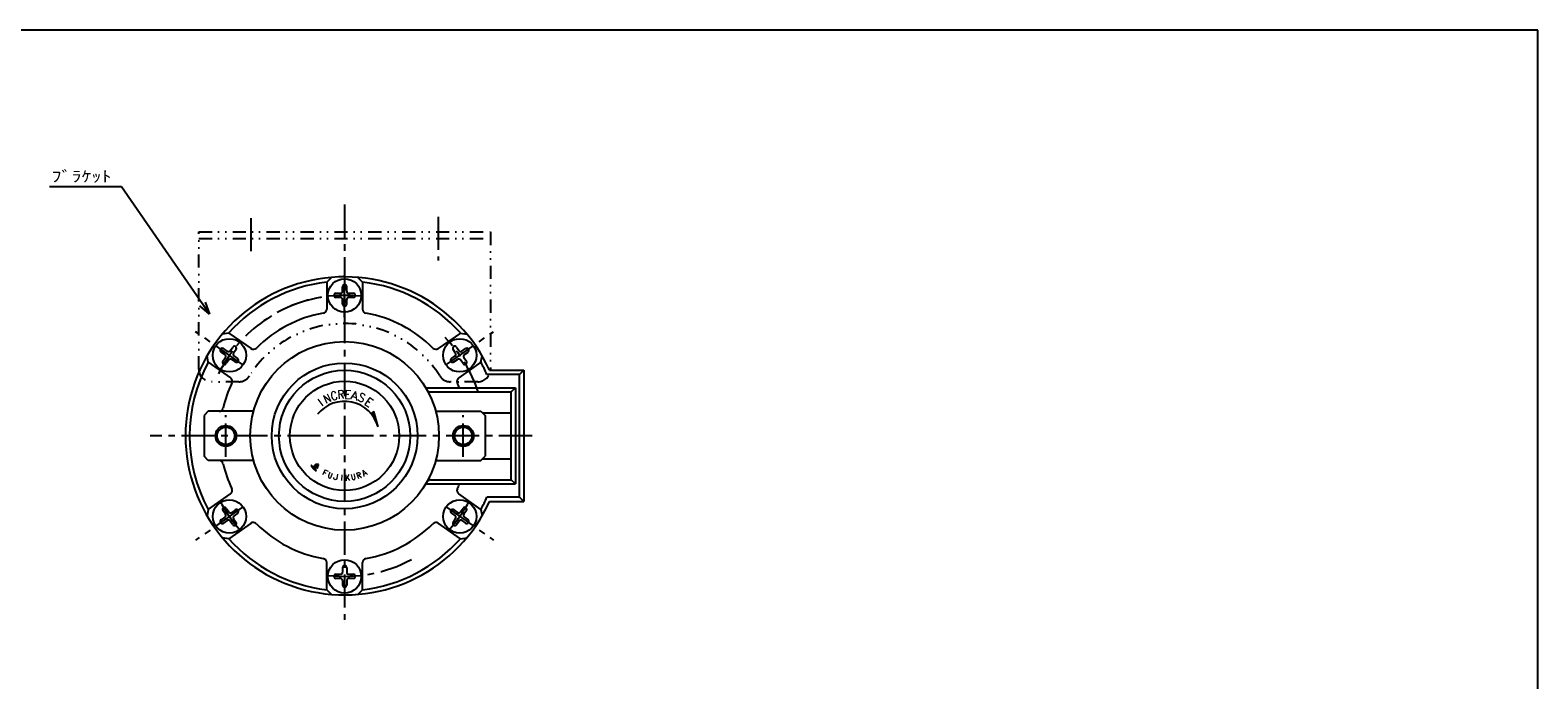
# Model space of a CAD drawing. Header units: millimetres. Extents: x -272 to 287, y -200 to 200.
# Tile 3 of 3: x -81 to 281, y 44 to 200. Entities that reach past the tile are written whole.
import ezdxf
from ezdxf.enums import TextEntityAlignment as Align

# ---------------------------------------------------------------- set-up
doc = ezdxf.new("R2010")
doc.units = ezdxf.units.MM
doc.header["$LTSCALE"] = 0.25
doc.linetypes.add('CENTER', pattern=[50.8, 31.75, -6.35, 6.35, -6.35])
doc.linetypes.add('DIVIDE', pattern=[31.75, 12.7, -6.35, 0, -6.35, 0, -6.35])
doc.layers.add('Layer0014', color=7, linetype='Continuous')
doc.layers.add('ZUWAKU', color=7, linetype='Continuous')
doc.styles.add('FdaStyle0', font='txt.shx', dxfattribs={"width": 0.8, "bigfont": 'bigfont'})

# ---------------------------------------------------------------- blocks, each defined once
blk = doc.blocks.new('_OPEN30')
at = {"color": 0, "linetype": 'ByBlock', "lineweight": -2}
for p, q in [((-1, 0.267949), (0, 0)), ((0, 0), (-1, -0.267949)), ((0, 0), (-1, 0))]:
    blk.add_line(p, q, dxfattribs=at)
blk = doc.blocks.new('DC_GROUP_RV-1-2_2')
at = {"color": 4, "linetype": 'Continuous', "lineweight": 25}
blk.add_line((-11.99, 95.66), (-12.03, 95.66), dxfattribs=at)
for centre, radius, start, end in [((-11.73, 94.84), 1.13, 163.1596, 165.5211), ((-10.57, 94.44), 2.35, 160.9983, 162.0993), ((-11.34, 94.74), 1.53, 160.7036, 162.3939), ((-12.15, 95.01), 0.677, 155.3137, 159.2603), ((-10.74, 94.4), 2.21, 154.7977, 156.2876), ((-12.55, 95.25), 0.214, 146.9478, 154.4483), ((-10.26, 93.91), 2.87, 148.6104, 149.4429), ((-12.34, 95.18), 0.432, 142.8815, 148.3431), ((-12.45, 95.26), 0.289, 135.6419, 142.6018), ((-16.51, 99.34), 5.46, 314.802, 315.198), ((-12.23, 95.12), 0.545, 132.5906, 137.4094), ((-12.36, 95.24), 0.373, 122.6113, 130.5603), ((-12.2, 95.01), 0.647, 118.8131, 123.4884), ((-12.21, 95.03), 0.631, 114.6944, 118.3068), ((-12.37, 95.38), 0.243, 110.7235, 115.5255), ((-12.17, 94.89), 0.768, 108.1241, 111.6775), ((-12.21, 94.97), 0.681, 102.8559, 107.561), ((-12.21, 94.98), 0.673, 99.2765, 103.1452), ((-12.18, 94.78), 0.876, 96.3084, 98.7512), ((-11.7, 90.87), 4.82, 96.3301, 96.8618), ((-12.17, 95.08), 0.578, 93.1175, 96.6106), ((-12.1, 93.34), 2.32, 91.4113, 92.3245), ((-12.04, 92.54), 3.13, 91.4618, 92.2741), ((-12.1, 94.93), 0.729, 87.7109, 91.0424), ((-12.2, 92.7), 2.97, 86.6612, 87.5158), ((-12.09, 93.58), 2.08, 85.5305, 87.1041), ((-12.23, 91.86), 3.8, 84.3044, 85.4448), ((-12.11, 93.13), 2.53, 83.0939, 84.2655)]:
    blk.add_arc(centre, radius, start, end, dxfattribs=at)
blk = doc.blocks.new('DC_GROUP_RV-1-2_3')
at = {"color": 4, "linetype": 'Continuous', "lineweight": 25}
blk.add_line((-12.84, 95.05), (-12.87, 94.95), dxfattribs=at)
for centre, radius, start, end in [((-9.97, 94.06), 3.04, 164.7385, 166.3306), ((-8.91, 93.73), 4.14, 162.8872, 164.2023), ((-1.66, 91.65), 11.69, 162.7299, 163.0739)]:
    blk.add_arc(centre, radius, start, end, dxfattribs=at)
blk = doc.blocks.new('DC_GROUP_RV-1-2_4')
at = {"color": 4, "linetype": 'Continuous', "lineweight": 25}
for centre, radius, start, end in [((-9.19, 93.51), 3.86, 159.2166, 160.9818), ((-11.55, 94.43), 1.33, 152.5786, 159.7996), ((-11.79, 94.52), 1.08, 143.1532, 151.386), ((-12.46, 95.04), 0.225, 124.6669, 145.3331), ((-12.22, 94.74), 0.613, 115.453, 127.6432), ((-12.3, 94.86), 0.467, 96.9667, 112.3335), ((-12.22, 94.48), 0.857, 91.9246, 99.3904), ((-12.19, 92.91), 2.43, 87.9614, 91.3102), ((-12.15, 93.59), 1.74, 85.1085, 88.5651), ((-12.4, 91.09), 4.26, 83.2397, 84.6821)]:
    blk.add_arc(centre, radius, start, end, dxfattribs=at)
blk = doc.blocks.new('DC_GROUP_RV-1-2_5')
at = {"color": 4, "linetype": 'Continuous', "lineweight": 25}
for centre, radius, start, end in [((-11.89, 95.35), 0.0265, 261.8981, 304.1278), ((-12.05, 95.51), 0.257, 312.2931, 317.7069), ((-11.87, 95.35), 0.0138, 294.4206, 10.2643), ((-28.06, 99.69), 16.78, 345.0229, 345.3317), ((0.72, 92.04), 13.01, 164.4396, 164.8221), ((-7.65, 94.43), 4.3, 164.419, 165.1641), ((-11.82, 95.57), 0.0717, 61.5201, 75.2857), ((-11.79, 95.62), 0.0129, 341.3209, 58.311), ((-12.13, 95.69), 0.356, 341.7063, 348.2217)]:
    blk.add_arc(centre, radius, start, end, dxfattribs=at)
blk = doc.blocks.new('DC_GROUP_RV-1-2_6')
at = {"color": 4, "linetype": 'Continuous', "lineweight": 25}
for centre, radius, start, end in [((-12.31, 94.64), 0.529, 110.4115, 120.7469), ((-12.32, 94.53), 0.632, 97.7756, 106.5488), ((-12.25, 94.4), 0.774, 93.5826, 101.4321), ((-12.28, 94.06), 1.11, 84.5586, 90.7984), ((-13.01, 83.14), 12.05, 85.5307, 86.0586), ((-12.82, 86.4), 8.79, 84.2581, 85.0873)]:
    blk.add_arc(centre, radius, start, end, dxfattribs=at)
blk = doc.blocks.new('DC_GROUP_RV-1-2_7')
at = {"color": 4, "linetype": 'Continuous', "lineweight": 25}
for centre, radius, start, end in [((-10.2, 93.62), 2.87, 155.4952, 157.654), ((-12.02, 94.45), 0.865, 149.1478, 155.2166), ((-12.05, 94.47), 0.832, 142.9103, 149.1366), ((-12.27, 94.64), 0.554, 133.9045, 143.3384), ((-12.13, 94.47), 0.774, 125.7491, 132.3108)]:
    blk.add_arc(centre, radius, start, end, dxfattribs=at)
blk = doc.blocks.new('DC_GROUP_RV-1-2_8')
at = {"color": 4, "linetype": 'Continuous', "lineweight": 25}
for centre, radius, start, end in [((-12.42, 94.49), 0.441, 134.0997, 144.311), ((-12.52, 94.58), 0.305, 115.7194, 132.1077), ((-12.46, 94.45), 0.444, 104.0209, 115.77), ((-12.47, 94.5), 0.396, 92.4318, 103.9938), ((-12.45, 94.09), 0.808, 86.2777, 92.6899), ((-12.57, 92.49), 2.41, 83.4539, 85.9118), ((-12.7, 90.84), 4.07, 82.7332, 84.3101), ((-16.12, 68.17), 26.99, 81.4107, 81.6038), ((-11.93, 96.1), 1.25, 262.7235, 266.0779)]:
    blk.add_arc(centre, radius, start, end, dxfattribs=at)
blk = doc.blocks.new('DC_GROUP_RV-1-2_9')
at = {"color": 4, "linetype": 'Continuous', "lineweight": 25}
for centre, radius, start, end in [((-12.03, 94.89), 0.0365, 281.1073, 306.0668), ((-12.04, 94.9), 0.0546, 314.6302, 333.6945)]:
    blk.add_arc(centre, radius, start, end, dxfattribs=at)
blk = doc.blocks.new('DC_GROUP_RV-1-2_10')
at = {"color": 4, "linetype": 'Continuous', "lineweight": 25}
for centre, radius, start, end in [((-11.94, 95.13), 0.019, 47.3896, 83.0601), ((-11.95, 95.13), 0.024, 359.6874, 30.1754)]:
    blk.add_arc(centre, radius, start, end, dxfattribs=at)
blk = doc.blocks.new('DC_GROUP_RV-1-2_11')
at = {"color": 4, "linetype": 'Continuous', "lineweight": 25}
for centre, radius, start, end in [((-21.93, 85.87), 12.81, 42.693, 43.9555), ((-19.56, 88.16), 9.51, 40.6958, 42.2354)]:
    blk.add_arc(centre, radius, start, end, dxfattribs=at)
blk = doc.blocks.new('DC_GROUP_RV-1-2_12')
at = {"color": 4, "linetype": 'Continuous', "lineweight": 25}
for centre, radius, start, end in [((-20.11, 87.39), 10.41, 43.3135, 44.9326), ((-17.64, 89.82), 6.94, 40.5928, 42.7135)]:
    blk.add_arc(centre, radius, start, end, dxfattribs=at)
blk = doc.blocks.new('DC_GROUP_RV-1-2_13')
at = {"color": 4, "linetype": 'Continuous', "lineweight": 25}
for centre, radius, start, end in [((-12.38, 94.37), 0.0372, 300.388, 329.612), ((-12.38, 94.36), 0.028, 345.9074, 21.2453)]:
    blk.add_arc(centre, radius, start, end, dxfattribs=at)
blk = doc.blocks.new('DC_GROUP_RV-1-2_14')
at = {"color": 4, "linetype": 'Continuous', "lineweight": 25}
for centre, radius, start, end in [((-12.96, 95.27), 0.335, 201.2371, 209.6896), ((-12.6, 95.49), 0.759, 210.5019, 217.2552), ((-10.71, 96.92), 3.13, 217.0826, 219.419), ((-11.31, 96.4), 2.33, 219.0026, 222.4797), ((-5.64, 101.56), 10.01, 222.3592, 223.7519), ((-9.44, 97.91), 4.73, 223.6023, 225.9552), ((-7.71, 99.77), 7.28, 226.3477, 227.6891), ((-8.18, 99.14), 6.49, 227.0128, 228.9295), ((-11.77, 95.03), 1.04, 229.2779, 236.3133)]:
    blk.add_arc(centre, radius, start, end, dxfattribs=at)
blk = doc.blocks.new('DC_GROUP_RV-1-2_15')
at = {"color": 4, "linetype": 'Continuous', "lineweight": 25}
for centre, radius, start, end in [((-13.71, 94.28), 0.996, 55.4098, 62.1264), ((-14.03, 93.88), 1.5, 48.4447, 54.1725), ((-15.89, 91.77), 4.32, 46.5621, 48.5655)]:
    blk.add_arc(centre, radius, start, end, dxfattribs=at)
blk = doc.blocks.new('DC_GROUP_RV-1-2_16')
at = {"color": 4, "linetype": 'Continuous', "lineweight": 25}
for centre, radius, start, end in [((-13.25, 95.16), 0.0242, 146.1831, 199.911), ((-13.27, 95.13), 0.0436, 57.1818, 93.101)]:
    blk.add_arc(centre, radius, start, end, dxfattribs=at)
blk = doc.blocks.new('DC_GROUP_RV-1-2_17')
at = {"color": 4, "linetype": 'Continuous', "lineweight": 25}
for centre, radius, start, end in [((-12.93, 94.93), 0.0221, 292.2865, 331.9887), ((-13.02, 94.96), 0.118, 337.3091, 350.1705)]:
    blk.add_arc(centre, radius, start, end, dxfattribs=at)
blk = doc.blocks.new('DC_GROUP_RV-1-2_18')
at = {"color": 4, "linetype": 'Continuous', "lineweight": 25}
for centre, radius, start, end in [((-13.92, 94.69), 0.86, 56.4334, 63.4999), ((-14.75, 93.48), 2.32, 51.8097, 55.8039), ((-15.66, 92.33), 3.79, 49.4704, 51.783), ((-16.95, 90.71), 5.86, 48.1649, 50.0993), ((-16.7, 91.08), 5.42, 45.4519, 47.5629)]:
    blk.add_arc(centre, radius, start, end, dxfattribs=at)
blk = doc.blocks.new('DC_GROUP_RV-1-2_19')
at = {"color": 4, "linetype": 'Continuous', "lineweight": 25}
for centre, radius, start, end in [((-13.5, 95.41), 0.0637, 147.8509, 175.2792), ((-13.53, 95.41), 0.0418, 95.8462, 132.2548)]:
    blk.add_arc(centre, radius, start, end, dxfattribs=at)
blk = doc.blocks.new('DC_GROUP_RV-1-2_20')
at = {"color": 4, "linetype": 'Continuous', "lineweight": 25}
for centre, radius, start, end in [((-12.96, 95.67), 0.659, 202.3258, 210.5156), ((-12.53, 95.95), 1.17, 211.9342, 219.0439), ((-9.34, 98.49), 5.25, 218.6145, 220.8441), ((-7.58, 99.97), 7.55, 220.6163, 222.1514), ((0.42, 107.27), 18.38, 222.2841, 222.9605)]:
    blk.add_arc(centre, radius, start, end, dxfattribs=at)
blk = doc.blocks.new('DC_GROUP_RV-1-2_21')
at = {"color": 4, "linetype": 'Continuous', "lineweight": 25}
for centre, radius, start, end in [((4, 111.88), 24.16, 225.1662, 225.4812), ((-2.97, 104.8), 14.23, 225.5121, 226.1406), ((16.13, 124.77), 41.86, 226.2285, 226.4483), ((-9.73, 97.52), 4.29, 226.0043, 227.598), ((-9.93, 97.35), 4.03, 228.1584, 229.9647), ((-10.03, 97.2), 3.85, 229.5305, 231.5038), ((-11.43, 95.45), 1.61, 232.039, 235.3838)]:
    blk.add_arc(centre, radius, start, end, dxfattribs=at)
blk = doc.blocks.new('DC_GROUP_RV-1-2_1')
at = {"color": 4, "linetype": 'Continuous', "lineweight": 25}
for p, q in [((-13.56, 95.45), (-13.51, 95.45)), ((-13.56, 95.45), (-13.51, 95.45)), ((-13.56, 95.43), (-13.48, 95.43)), ((-13.56, 95.43), (-13.48, 95.43)), ((-13.56, 95.41), (-13.45, 95.41)), ((-13.56, 95.41), (-13.45, 95.41)), ((-13.56, 95.4), (-13.42, 95.4)), ((-13.56, 95.4), (-13.42, 95.4)), ((-13.55, 95.38), (-13.4, 95.38)), ((-13.55, 95.38), (-13.4, 95.38)), ((-13.54, 95.36), (-13.37, 95.36)), ((-13.54, 95.36), (-13.37, 95.36)), ((-13.53, 95.34), (-13.35, 95.34)), ((-13.53, 95.34), (-13.35, 95.34)), ((-13.52, 95.33), (-13.33, 95.33)), ((-13.52, 95.33), (-13.33, 95.33)), ((-13.51, 95.31), (-13.31, 95.31)), ((-13.51, 95.31), (-13.31, 95.31)), ((-13.49, 95.29), (-13.28, 95.29)), ((-13.49, 95.29), (-13.28, 95.29)), ((-13.48, 95.27), (-13.26, 95.27)), ((-13.48, 95.27), (-13.26, 95.27)), ((-13.47, 95.26), (-13.24, 95.26)), ((-13.47, 95.26), (-13.24, 95.26)), ((-13.46, 95.24), (-13.22, 95.24)), ((-13.46, 95.24), (-13.22, 95.24)), ((-13.44, 95.22), (-13.2, 95.22)), ((-13.44, 95.22), (-13.2, 95.22)), ((-13.43, 95.2), (-13.18, 95.2)), ((-13.43, 95.2), (-13.18, 95.2)), ((-13.41, 95.19), (-13.16, 95.19)), ((-13.41, 95.19), (-13.16, 95.19)), ((-13.4, 95.17), (-13.27, 95.17)), ((-13.4, 95.17), (-13.27, 95.17)), ((-13.38, 95.15), (-13.27, 95.15)), ((-13.38, 95.15), (-13.27, 95.15)), ((-13.37, 95.13), (-13.26, 95.13)), ((-13.37, 95.13), (-13.26, 95.13)), ((-13.36, 95.12), (-13.26, 95.12)), ((-13.36, 95.12), (-13.26, 95.12)), ((-13.34, 95.1), (-13.25, 95.1)), ((-13.34, 95.1), (-13.25, 95.1)), ((-13.33, 95.08), (-13.23, 95.08)), ((-13.33, 95.08), (-13.23, 95.08)), ((-13.31, 95.06), (-13.22, 95.06)), ((-13.31, 95.06), (-13.22, 95.06)), ((-13.3, 95.05), (-13.21, 95.05)), ((-13.3, 95.05), (-13.21, 95.05)), ((-13.28, 95.03), (-13.2, 95.03)), ((-13.28, 95.03), (-13.2, 95.03)), ((-13.27, 95.01), (-13.18, 95.01)), ((-13.27, 95.01), (-13.18, 95.01)), ((-13.25, 94.99), (-13.17, 94.99)), ((-13.25, 94.99), (-13.17, 94.99)), ((-13.24, 95.17), (-13.14, 95.17)), ((-13.24, 95.17), (-13.14, 95.17)), ((-13.23, 94.98), (-13.16, 94.98)), ((-13.23, 94.98), (-13.16, 94.98)), ((-13.22, 94.96), (-13.14, 94.96)), ((-13.22, 94.96), (-13.14, 94.96)), ((-13.21, 95.15), (-13.12, 95.15)), ((-13.21, 95.15), (-13.12, 95.15)), ((-13.2, 94.94), (-13.13, 94.94)), ((-13.2, 94.94), (-13.13, 94.94)), ((-13.19, 94.92), (-13.11, 94.92)), ((-13.19, 94.92), (-13.11, 94.92)), ((-13.18, 95.13), (-13.1, 95.13)), ((-13.18, 95.13), (-13.1, 95.13)), ((-13.17, 94.91), (-13.1, 94.91)), ((-13.17, 94.91), (-13.1, 94.91)), ((-13.16, 95.12), (-13.08, 95.12)), ((-13.16, 95.12), (-13.08, 95.12)), ((-13.16, 94.89), (-13.08, 94.89)), ((-13.16, 94.89), (-13.08, 94.89)), ((-13.14, 94.87), (-13.07, 94.87)), ((-13.14, 94.87), (-13.07, 94.87)), ((-13.13, 95.1), (-13.06, 95.1)), ((-13.13, 95.1), (-13.06, 95.1)), ((-13.12, 94.85), (-13.05, 94.85)), ((-13.12, 94.85), (-13.05, 94.85)), ((-13.11, 95.08), (-13.04, 95.08)), ((-13.11, 95.08), (-13.04, 95.08)), ((-13.11, 94.84), (-13.04, 94.84)), ((-13.11, 94.84), (-13.04, 94.84)), ((-13.09, 95.06), (-13.02, 95.06)), ((-13.09, 95.06), (-13.02, 95.06)), ((-13.09, 94.82), (-13.02, 94.82)), ((-13.09, 94.82), (-13.02, 94.82)), ((-13.08, 94.8), (-13.01, 94.8)), ((-13.08, 94.8), (-13.01, 94.8)), ((-13.06, 95.05), (-13, 95.05)), ((-13.06, 95.05), (-13, 95.05)), ((-13.06, 94.78), (-12.99, 94.78)), ((-13.06, 94.78), (-12.99, 94.78)), ((-13.04, 95.03), (-12.98, 95.03)), ((-13.04, 95.03), (-12.98, 95.03)), ((-13.04, 94.77), (-12.97, 94.77)), ((-13.04, 94.77), (-12.97, 94.77)), ((-13.03, 94.75), (-12.96, 94.75)), ((-13.03, 94.75), (-12.96, 94.75)), ((-13.02, 95.01), (-12.96, 95.01)), ((-13.02, 95.01), (-12.96, 95.01)), ((-13.01, 94.73), (-12.94, 94.73)), ((-13.01, 94.73), (-12.94, 94.73)), ((-13, 94.99), (-12.94, 94.99)), ((-13, 94.99), (-12.94, 94.99)), ((-12.99, 94.71), (-12.92, 94.71)), ((-12.99, 94.71), (-12.92, 94.71)), ((-12.98, 94.98), (-12.93, 94.98)), ((-12.98, 94.98), (-12.93, 94.98)), ((-12.97, 94.96), (-12.91, 94.96)), ((-12.97, 94.96), (-12.91, 94.96)), ((-12.97, 94.7), (-12.91, 94.7)), ((-12.97, 94.7), (-12.91, 94.7)), ((-12.96, 94.68), (-12.89, 94.68)), ((-12.96, 94.68), (-12.89, 94.68)), ((-12.95, 94.94), (-12.9, 94.94)), ((-12.95, 94.94), (-12.9, 94.94)), ((-12.94, 94.66), (-12.88, 94.66)), ((-12.94, 94.66), (-12.88, 94.66)), ((-12.93, 94.92), (-12.91, 94.92)), ((-12.93, 94.92), (-12.91, 94.92)), ((-12.92, 94.78), (-12.93, 94.76)), ((-12.93, 94.77), (-12.87, 94.71)), ((-12.92, 94.79), (-12.84, 94.79)), ((-12.92, 94.79), (-12.84, 94.79)), ((-12.92, 94.77), (-12.84, 94.77)), ((-12.92, 94.77), (-12.84, 94.77)), ((-12.92, 94.64), (-12.86, 94.64)), ((-12.92, 94.64), (-12.86, 94.64)), ((-12.91, 94.83), (-12.82, 94.83)), ((-12.91, 94.83), (-12.82, 94.83)), ((-12.91, 94.81), (-12.83, 94.81)), ((-12.91, 94.81), (-12.83, 94.81)), ((-12.91, 94.76), (-12.85, 94.76)), ((-12.91, 94.76), (-12.85, 94.76)), ((-12.9, 94.86), (-12.81, 94.86)), ((-12.9, 94.86), (-12.81, 94.86)), ((-12.9, 94.84), (-12.82, 94.84)), ((-12.9, 94.84), (-12.82, 94.84)), ((-12.9, 94.63), (-12.84, 94.63)), ((-12.9, 94.63), (-12.84, 94.63)), ((-12.89, 94.9), (-12.8, 94.9)), ((-12.89, 94.9), (-12.8, 94.9)), ((-12.89, 94.88), (-12.8, 94.88)), ((-12.89, 94.88), (-12.8, 94.88)), ((-12.89, 94.74), (-12.85, 94.74)), ((-12.89, 94.74), (-12.85, 94.74)), ((-12.88, 94.93), (-12.78, 94.93)), ((-12.88, 94.93), (-12.78, 94.93)), ((-12.88, 94.91), (-12.79, 94.91)), ((-12.88, 94.91), (-12.79, 94.91)), ((-12.88, 94.61), (-12.82, 94.61)), ((-12.88, 94.61), (-12.82, 94.61)), ((-12.87, 94.97), (-12.77, 94.97)), ((-12.87, 94.97), (-12.77, 94.97)), ((-12.87, 94.95), (-12.78, 94.95)), ((-12.87, 94.95), (-12.78, 94.95)), ((-12.87, 94.71), (-12.86, 94.73)), ((-12.87, 94.59), (-12.81, 94.59)), ((-12.87, 94.59), (-12.81, 94.59)), ((-12.86, 95), (-12.75, 95)), ((-12.86, 95), (-12.75, 95)), ((-12.86, 94.98), (-12.76, 94.98)), ((-12.86, 94.98), (-12.76, 94.98)), ((-12.84, 94.77), (-12.86, 94.73)), ((-12.85, 94.71), (-12.86, 94.7)), ((-12.86, 94.7), (-12.82, 94.66)), ((-12.85, 95.04), (-12.74, 95.04)), ((-12.85, 95.04), (-12.74, 95.04)), ((-12.85, 95.02), (-12.74, 95.02)), ((-12.85, 95.02), (-12.74, 95.02)), ((-12.85, 94.57), (-12.79, 94.57)), ((-12.85, 94.57), (-12.79, 94.57)), ((-12.84, 95.07), (-12.72, 95.07)), ((-12.84, 95.07), (-12.72, 95.07)), ((-12.84, 95.05), (-12.73, 95.05)), ((-12.84, 95.05), (-12.73, 95.05)), ((-12.83, 95.11), (-12.7, 95.11)), ((-12.83, 95.11), (-12.7, 95.11)), ((-12.83, 95.09), (-12.71, 95.09)), ((-12.83, 95.09), (-12.71, 95.09)), ((-12.83, 94.56), (-12.77, 94.56)), ((-12.83, 94.56), (-12.77, 94.56)), ((-12.82, 95.14), (-12.67, 95.14)), ((-12.82, 95.14), (-12.67, 95.14)), ((-12.82, 95.12), (-12.68, 95.12)), ((-12.82, 95.12), (-12.68, 95.12)), ((-12.82, 94.66), (-12.81, 94.68)), ((-12.81, 95.18), (-12.65, 95.18)), ((-12.81, 95.18), (-12.65, 95.18)), ((-12.81, 95.16), (-12.66, 95.16)), ((-12.81, 95.16), (-12.66, 95.16)), ((-12.77, 94.75), (-12.81, 94.68)), ((-12.81, 94.54), (-12.75, 94.54)), ((-12.81, 94.54), (-12.75, 94.54)), ((-12.8, 95.19), (-12.63, 95.19)), ((-12.8, 95.19), (-12.63, 95.19)), ((-12.79, 95.23), (-12.6, 95.23)), ((-12.79, 95.23), (-12.6, 95.23)), ((-12.79, 95.21), (-12.62, 95.21)), ((-12.79, 95.21), (-12.62, 95.21)), ((-12.79, 94.52), (-12.74, 94.52)), ((-12.79, 94.52), (-12.74, 94.52)), ((-12.78, 95.26), (-12.55, 95.26)), ((-12.78, 95.26), (-12.55, 95.26)), ((-12.78, 95.25), (-12.57, 95.25)), ((-12.78, 95.25), (-12.57, 95.25)), ((-12.78, 94.5), (-12.72, 94.5)), ((-12.78, 94.5), (-12.72, 94.5)), ((-12.77, 95.28), (-12.52, 95.28)), ((-12.77, 95.28), (-12.52, 95.28)), ((-12.76, 95.3), (-12.48, 95.3)), ((-12.76, 95.3), (-12.48, 95.3)), ((-12.76, 94.49), (-12.7, 94.49)), ((-12.76, 94.49), (-12.7, 94.49)), ((-12.75, 95.33), (-12.35, 95.33)), ((-12.75, 95.33), (-12.35, 95.33)), ((-12.75, 95.32), (-12.43, 95.32)), ((-12.75, 95.32), (-12.43, 95.32)), ((-12.74, 95.35), (-11.85, 95.35)), ((-12.74, 95.35), (-11.85, 95.35)), ((-12.71, 94.76), (-12.74, 94.74)), ((-12.74, 94.47), (-12.68, 94.47)), ((-12.74, 94.47), (-12.68, 94.47)), ((-12.73, 95.37), (-11.85, 95.37)), ((-12.73, 95.37), (-11.85, 95.37)), ((-12.73, 94.75), (-12.7, 94.75)), ((-12.73, 94.75), (-12.7, 94.75)), ((-12.73, 94.73), (-12.68, 94.73)), ((-12.73, 94.73), (-12.68, 94.73)), ((-12.72, 95.39), (-11.84, 95.39)), ((-12.72, 95.39), (-11.84, 95.39)), ((-12.72, 94.45), (-12.66, 94.45)), ((-12.72, 94.45), (-12.66, 94.45)), ((-12.71, 95.4), (-11.84, 95.4)), ((-12.71, 95.4), (-11.84, 95.4)), ((-12.71, 94.72), (-12.66, 94.72)), ((-12.71, 94.72), (-12.66, 94.72)), ((-12.7, 95.42), (-11.83, 95.42)), ((-12.7, 95.42), (-11.83, 95.42)), ((-12.7, 94.43), (-12.64, 94.43)), ((-12.7, 94.43), (-12.64, 94.43)), ((-12.69, 94.7), (-12.65, 94.7)), ((-12.69, 94.7), (-12.65, 94.7)), ((-12.68, 95.44), (-11.83, 95.44)), ((-12.68, 95.44), (-11.83, 95.44)), ((-12.68, 94.68), (-12.63, 94.68)), ((-12.68, 94.68), (-12.63, 94.68)), ((-12.68, 94.42), (-12.63, 94.42)), ((-12.68, 94.42), (-12.63, 94.42)), ((-12.67, 95.46), (-11.83, 95.46)), ((-12.67, 95.46), (-11.83, 95.46)), ((-12.67, 94.4), (-12.61, 94.4)), ((-12.67, 94.4), (-12.61, 94.4)), ((-12.66, 94.66), (-12.61, 94.66)), ((-12.66, 94.66), (-12.61, 94.66)), ((-12.65, 95.47), (-11.82, 95.47)), ((-12.65, 95.47), (-11.82, 95.47)), ((-12.65, 94.38), (-12.59, 94.38)), ((-12.65, 94.38), (-12.59, 94.38)), ((-12.64, 94.65), (-12.6, 94.65)), ((-12.64, 94.65), (-12.6, 94.65)), ((-12.63, 95.49), (-11.82, 95.49)), ((-12.63, 95.49), (-11.82, 95.49)), ((-12.63, 94.63), (-12.58, 94.63)), ((-12.63, 94.63), (-12.58, 94.63)), ((-12.63, 94.36), (-12.57, 94.36)), ((-12.63, 94.36), (-12.57, 94.36)), ((-12.62, 95.51), (-11.81, 95.51)), ((-12.62, 95.51), (-11.81, 95.51)), ((-12.61, 94.61), (-12.57, 94.61)), ((-12.61, 94.61), (-12.57, 94.61)), ((-12.61, 94.35), (-12.55, 94.35)), ((-12.61, 94.35), (-12.55, 94.35)), ((-12.6, 95.53), (-11.81, 95.53)), ((-12.6, 95.53), (-11.81, 95.53)), ((-12.59, 94.59), (-12.55, 94.59)), ((-12.59, 94.59), (-12.55, 94.59)), ((-12.59, 94.33), (-12.53, 94.33)), ((-12.59, 94.33), (-12.53, 94.33)), ((-12.58, 95.54), (-11.8, 95.54)), ((-12.58, 95.54), (-11.8, 95.54)), ((-12.58, 94.58), (-12.53, 94.58)), ((-12.58, 94.58), (-12.53, 94.58)), ((-12.57, 94.31), (-12.51, 94.31)), ((-12.57, 94.31), (-12.51, 94.31)), ((-12.56, 94.56), (-12.52, 94.56)), ((-12.56, 94.56), (-12.52, 94.56)), ((-12.55, 95.56), (-11.8, 95.56)), ((-12.55, 95.56), (-11.8, 95.56)), ((-12.55, 94.29), (-12.49, 94.29)), ((-12.55, 94.29), (-12.49, 94.29)), ((-12.54, 94.54), (-12.5, 94.54)), ((-12.54, 94.54), (-12.5, 94.54)), ((-12.53, 94.52), (-12.49, 94.52)), ((-12.53, 94.52), (-12.49, 94.52)), ((-12.53, 94.28), (-12.47, 94.28)), ((-12.53, 94.28), (-12.47, 94.28)), ((-12.52, 95.58), (-11.79, 95.58)), ((-12.52, 95.58), (-11.79, 95.58)), ((-12.51, 94.51), (-12.47, 94.51)), ((-12.51, 94.51), (-12.47, 94.51)), ((-12.51, 94.26), (-12.45, 94.26)), ((-12.51, 94.26), (-12.45, 94.26)), ((-12.49, 95.6), (-11.79, 95.6)), ((-12.49, 95.6), (-11.79, 95.6)), ((-12.49, 94.49), (-12.45, 94.49)), ((-12.49, 94.49), (-12.45, 94.49)), ((-12.49, 94.24), (-12.43, 94.24)), ((-12.49, 94.24), (-12.43, 94.24)), ((-12.48, 94.47), (-12.44, 94.47)), ((-12.48, 94.47), (-12.44, 94.47)), ((-12.46, 94.45), (-12.42, 94.45)), ((-12.46, 94.45), (-12.42, 94.45)), ((-12.46, 94.22), (-12.41, 94.22)), ((-12.46, 94.22), (-12.41, 94.22)), ((-12.45, 95.61), (-11.78, 95.61)), ((-12.45, 95.61), (-11.78, 95.61)), ((-12.45, 94.44), (-12.41, 94.44)), ((-12.45, 94.44), (-12.41, 94.44)), ((-12.44, 94.21), (-12.39, 94.21)), ((-12.44, 94.21), (-12.39, 94.21)), ((-12.43, 94.42), (-12.39, 94.42)), ((-12.43, 94.42), (-12.39, 94.42)), ((-12.42, 94.4), (-12.38, 94.4)), ((-12.42, 94.4), (-12.38, 94.4)), ((-12.42, 94.19), (-12.36, 94.19)), ((-12.42, 94.19), (-12.36, 94.19)), ((-12.4, 95.63), (-11.78, 95.63)), ((-12.4, 95.63), (-11.78, 95.63)), ((-12.4, 94.38), (-12.36, 94.38)), ((-12.4, 94.38), (-12.36, 94.38)), ((-12.4, 94.17), (-12.34, 94.17)), ((-12.4, 94.17), (-12.34, 94.17)), ((-12.38, 94.37), (-12.35, 94.37)), ((-12.38, 94.37), (-12.35, 94.37)), ((-12.37, 94.35), (-12.35, 94.35)), ((-12.37, 94.35), (-12.35, 94.35)), ((-12.37, 94.15), (-12.34, 94.15)), ((-12.37, 94.15), (-12.34, 94.15)), ((-12.35, 94.14), (-12.34, 94.14)), ((-12.35, 94.14), (-12.34, 94.14)), ((-12.33, 95.65), (-11.82, 95.65)), ((-12.33, 95.65), (-11.82, 95.65)), ((-12.16, 95.67), (-12.05, 95.67)), ((-12.16, 95.67), (-12.05, 95.67)), ((-11.99, 94.87), (-11.93, 95.13)), ((-11.98, 95.33), (-11.87, 95.33)), ((-11.98, 95.33), (-11.87, 95.33))]:
    blk.add_line(p, q, dxfattribs=at)
blk.add_arc((-12.49, 94.13), 0.151, 1.0672, 13.6376, dxfattribs=at)
at = {"linetype": 'Continuous'}
for name in ['DC_GROUP_RV-1-2_19', 'DC_GROUP_RV-1-2_20', 'DC_GROUP_RV-1-2_18', 'DC_GROUP_RV-1-2_16', 'DC_GROUP_RV-1-2_14', 'DC_GROUP_RV-1-2_15', 'DC_GROUP_RV-1-2_21', 'DC_GROUP_RV-1-2_3', 'DC_GROUP_RV-1-2_17', 'DC_GROUP_RV-1-2_7', 'DC_GROUP_RV-1-2_4', 'DC_GROUP_RV-1-2_2', 'DC_GROUP_RV-1-2_8', 'DC_GROUP_RV-1-2_12', 'DC_GROUP_RV-1-2_11', 'DC_GROUP_RV-1-2_6', 'DC_GROUP_RV-1-2_13', 'DC_GROUP_RV-1-2_9', 'DC_GROUP_RV-1-2_10', 'DC_GROUP_RV-1-2_5']:
    blk.add_blockref(name, (0, 0), dxfattribs=at)

msp = doc.modelspace()

# ---------------------------------------------------------------- linework, layer by layer
at = {"color": 4, "linetype": 'Continuous', "lineweight": 25}
for p, q in [((-59.07, 162.37), (-76.33, 162.37)), ((-37.91, 131.77), (-59.07, 162.37)), ((-9.8, 139.49), (-8.68, 140.6)), ((-9.8, 139.49), (-9.8, 132.98)), ((-6, 137.29), (-6, 138.36)), ((-5, 137.29), (-5, 138.36)), ((-1.2, 139.49), (-2.32, 140.6)), ((-1.2, 139.49), (-1.2, 132.98)), ((-7.57, 136.79), (-6.5, 136.79)), ((-6.5, 135.79), (-7.57, 135.79)), ((-6, 134.21), (-6, 135.29)), ((-5, 134.21), (-5, 135.29)), ((-4.5, 136.79), (-3.43, 136.79)), ((-3.43, 135.79), (-4.5, 135.79)), ((-33.3, 127.25), (-34.86, 126.98)), ((-33.3, 127.25), (-27.97, 123.52)), ((22.3, 127.25), (16.97, 123.52)), ((22.3, 127.25), (23.86, 126.98)), ((-33.68, 122.88), (-34.56, 123.49)), ((-32.98, 123), (-32.37, 123.88)), ((-31.55, 123.31), (-32.16, 122.43)), ((21.16, 122.43), (20.55, 123.31)), ((21.37, 123.88), (21.98, 123)), ((22.68, 122.88), (23.56, 123.49)), ((-38.23, 120.21), (-38.51, 121.76)), ((-38.23, 120.21), (-32.9, 116.47)), ((-34.25, 122.06), (-35.13, 122.67)), ((-34.75, 120.48), (-34.13, 121.36)), ((-33.31, 120.79), (-33.93, 119.91)), ((-31.73, 120.29), (-32.61, 120.91)), ((-31.16, 121.11), (-32.04, 121.73)), ((20.16, 121.11), (21.04, 121.73)), ((20.73, 120.29), (21.61, 120.91)), ((27.23, 120.21), (21.9, 116.47)), ((22.93, 119.91), (22.31, 120.79)), ((23.13, 121.36), (23.75, 120.48)), ((23.25, 122.06), (24.13, 122.67)), ((27.23, 120.21), (27.51, 121.76)), ((36.5, 117.29), (28.65, 117.29)), ((29.3, 118.29), (37.5, 118.29)), ((37.5, 118.29), (36.5, 117.29)), ((36.5, 87.79), (36.5, 117.29)), ((37.5, 118.29), (37.5, 86.79)), ((13.98, 114.09), (35.5, 114.09)), ((15.14, 113.09), (34.5, 113.09)), ((35.5, 114.09), (34.5, 113.09)), ((34.5, 91.99), (34.5, 113.09)), ((35.5, 114.09), (35.5, 90.99)), ((-38.25, 108.44), (-39.25, 107.44)), ((-39.25, 107.44), (-39.25, 97.64)), ((-27.37, 108.44), (-38.25, 108.44)), ((1.53, 108.43), (0.87, 107.88)), ((1.53, 108.43), (0.92, 107.82)), ((1.58, 108.24), (1.03, 107.68)), ((1.63, 108.04), (1.13, 107.54)), ((1.68, 107.85), (1.24, 107.4)), ((1.74, 107.65), (1.34, 107.26)), ((1.79, 107.46), (1.44, 107.11)), ((2.53, 104.69), (1.53, 108.43)), ((1.84, 107.26), (1.54, 106.96)), ((1.89, 107.07), (1.63, 106.81)), ((1.94, 106.87), (1.72, 106.65)), ((2, 106.67), (1.81, 106.49)), ((2.05, 106.48), (1.9, 106.33)), ((2.1, 106.28), (1.98, 106.16)), ((2.15, 106.09), (2.06, 105.99)), ((2.21, 105.89), (2.13, 105.82)), ((2.26, 105.7), (2.21, 105.65)), ((2.31, 105.5), (2.28, 105.47)), ((2.36, 105.31), (2.34, 105.29)), ((2.42, 105.11), (2.41, 105.1)), ((16.37, 108.44), (27.25, 108.44)), ((27.25, 108.44), (28.25, 107.44)), ((27.6, 108.09), (34.5, 108.09)), ((28.25, 107.44), (28.25, 97.64)), ((2.47, 104.92), (2.45, 104.9)), ((-38.25, 96.64), (-39.25, 97.64)), ((-27.37, 96.64), (-38.25, 96.64)), ((16.37, 96.64), (27.25, 96.64)), ((27.25, 96.64), (28.25, 97.64)), ((27.6, 96.99), (34.5, 96.99)), ((13.98, 90.99), (35.5, 90.99)), ((15.14, 91.99), (34.5, 91.99)), ((35.5, 90.99), (34.5, 91.99)), ((-38.23, 84.86), (-32.9, 88.6)), ((27.23, 84.86), (21.9, 88.6)), ((36.5, 87.79), (28.65, 87.79)), ((36.5, 87.79), (37.5, 86.79)), ((-38.23, 84.86), (-38.51, 83.31)), ((-34.13, 83.71), (-34.75, 84.59)), ((-33.93, 85.16), (-33.31, 84.28)), ((-31.73, 84.78), (-32.61, 84.16)), ((-31.16, 83.96), (-32.04, 83.34)), ((20.16, 83.96), (21.04, 83.34)), ((20.73, 84.78), (21.61, 84.16)), ((22.31, 84.28), (22.93, 85.16)), ((23.75, 84.59), (23.13, 83.71)), ((27.23, 84.86), (27.51, 83.31)), ((29.3, 86.79), (37.5, 86.79)), ((-34.25, 83.01), (-35.13, 82.4)), ((-33.68, 82.19), (-34.56, 81.58)), ((-27.97, 81.55), (-33.3, 77.82)), ((-32.37, 81.19), (-32.98, 82.07)), ((-32.16, 82.65), (-31.55, 81.76)), ((22.3, 77.82), (16.97, 81.55)), ((20.55, 81.76), (21.16, 82.65)), ((21.98, 82.07), (21.37, 81.19)), ((22.68, 82.19), (23.56, 81.58)), ((23.25, 83.01), (24.13, 82.4)), ((-33.3, 77.82), (-34.86, 78.09)), ((22.3, 77.82), (23.86, 78.09)), ((-9.8, 65.59), (-9.8, 72.09)), ((-7.57, 69.29), (-6.5, 69.29)), ((-6, 70.86), (-6, 69.79)), ((-5, 70.86), (-5, 69.79)), ((-4.5, 69.29), (-3.43, 69.29)), ((-1.2, 65.59), (-1.2, 72.09)), ((-9.8, 65.59), (-8.68, 64.47)), ((-6.5, 68.29), (-7.57, 68.29)), ((-6, 67.79), (-6, 66.71)), ((-5, 67.79), (-5, 66.71)), ((-3.43, 68.29), (-4.5, 68.29)), ((-1.2, 65.59), (-2.32, 64.47)), ((-5.5, 57.74), (-5.5, 57.7))]:
    msp.add_line(p, q, dxfattribs=at)
at = {"color": 4, "linetype": 'CENTER', "lineweight": 25}
for p, q in [((-5.5, 158.14), (-5.5, 58.34)), ((-28, 154.86), (-28, 145.6)), ((17, 155.16), (17, 144.7)), ((-29.99, 119.69), (-41.26, 127.57)), ((18.99, 119.69), (30.22, 127.55)), ((-34, 97.54), (-34, 107.54)), ((23, 97.54), (23, 107.54)), ((39.5, 102.54), (-52.2, 102.54)), ((-29.99, 85.39), (-41.26, 77.5)), ((18.99, 85.39), (30.26, 77.5))]:
    msp.add_line(p, q, dxfattribs=at)
at = {"color": 4, "linetype": 'DIVIDE', "lineweight": 25}
for p, q in [((-40.5, 118.54), (-40.5, 151.54)), ((-40.5, 151.54), (29.5, 151.54)), ((-40.5, 149.94), (29.5, 149.94)), ((29.5, 151.54), (29.5, 118.54)), ((-30.88, 115.54), (-37.5, 115.54)), ((26.5, 115.54), (19.88, 115.54))]:
    msp.add_line(p, q, dxfattribs=at)
at = {"color": 4, "linetype": 'Continuous', "lineweight": 25}
for centre, radius in [((-5.5, 136.29), 4), ((-33.15, 121.89), 4), ((-5.5, 102.54), 22.65), ((22.15, 121.89), 4), ((-5.5, 102.54), 17.5), ((-5.5, 102.54), 15.75), ((-5.5, 102.54), 13.13), ((-34, 102.54), 2.5), ((23, 102.54), 2.5), ((-34, 102.54), 2.1), ((23, 102.54), 2.1), ((-33.15, 83.18), 4), ((22.15, 83.18), 4), ((-5.5, 68.79), 4)]:
    msp.add_circle(centre, radius, dxfattribs=at)
for centre, radius, start, end in [((-5.5, 102.54), 38.2, 24.3496, 335.6504), ((-5.5, 102.54), 37.2, 96.6377, 138.3623), ((-5.5, 138.36), 0.5, 0, 180), ((-5.5, 102.54), 37.2, 41.6377, 83.3623), ((-7.57, 136.29), 0.5, 90, 270), ((-6.5, 137.29), 0.5, 270, 360), ((-6.5, 135.29), 0.5, 0, 90), ((-5.5, 134.21), 0.5, 180, 0), ((-4.5, 137.29), 0.5, 180, 270), ((-4.5, 135.29), 0.5, 90, 180), ((-3.43, 136.29), 0.5, 270, 90), ((-5.5, 102.54), 29.9, 99.8763, 135.1237), ((-10.8, 132.98), 1, 279.8763, 0), ((-0.2, 132.98), 1, 180, 260.1237), ((-5.5, 102.54), 29.9, 44.8763, 80.1237), ((-34.85, 123.08), 0.5, 55, 235), ((-31.96, 123.59), 0.5, 325, 145), ((-27.4, 124.34), 1, 235, 315.1237), ((16.4, 124.34), 1, 224.8763, 305), ((20.96, 123.59), 0.5, 35, 215), ((23.85, 123.08), 0.5, 305, 125), ((-5.5, 102.54), 37.2, 151.6377, 208.3623), ((-34.34, 120.19), 0.5, 145, 325), ((-34.54, 121.65), 0.5, 325, 55), ((-33.39, 123.29), 0.5, 235, 325), ((-32.9, 120.5), 0.5, 55, 145), ((-31.75, 122.14), 0.5, 145, 235), ((-31.45, 120.7), 0.5, 235, 55), ((20.45, 120.7), 0.5, 125, 305), ((20.75, 122.14), 0.5, 305, 35), ((21.9, 120.5), 0.5, 35, 125), ((22.39, 123.29), 0.5, 215, 305), ((23.34, 120.19), 0.5, 215, 35), ((23.54, 121.65), 0.5, 125, 215), ((-5.5, 102.54), 37.2, 23.3599, 28.3623), ((-33.48, 115.66), 1, 334.8763, 55), ((22.48, 115.66), 1, 125, 205.1237), ((-5.5, 102.54), 29.9, 154.8763, 167.097), ((15.14, 114.09), 1, 209.2336, 270), ((-5.5, 102.54), 29.9, 22.7237, 25.1237), ((-35.62, 109.44), 1, 270, 347.097), ((-5.5, 102.54), 8.31, 15, 141.3427), ((-35.62, 95.64), 1, 12.903, 90), ((-5.5, 102.54), 29.9, 192.903, 205.1237), ((15.14, 90.99), 1, 90, 150.7664), ((-5.5, 102.54), 29.9, 334.8763, 337.2763), ((-33.48, 89.42), 1, 305, 25.1237), ((22.48, 89.42), 1, 154.8763, 235), ((-5.5, 102.54), 37.2, 331.6377, 336.6401), ((-34.34, 84.88), 0.5, 35, 215), ((-34.54, 83.42), 0.5, 305, 35), ((-32.9, 84.57), 0.5, 215, 305), ((-31.75, 82.93), 0.5, 125, 215), ((-31.45, 84.37), 0.5, 305, 125), ((20.45, 84.37), 0.5, 55, 235), ((20.75, 82.93), 0.5, 325, 55), ((21.9, 84.57), 0.5, 235, 325), ((23.34, 84.88), 0.5, 325, 145), ((23.54, 83.42), 0.5, 145, 235), ((-34.85, 81.99), 0.5, 125, 305), ((-33.39, 81.78), 0.5, 35, 125), ((-31.96, 81.48), 0.5, 215, 35), ((-27.4, 80.73), 1, 44.8763, 125), ((-5.5, 102.54), 29.9, 224.8763, 260.1237), ((-5.5, 102.54), 29.9, 279.8763, 315.1237), ((16.4, 80.73), 1, 55, 135.1237), ((20.96, 81.48), 0.5, 145, 325), ((22.39, 81.78), 0.5, 55, 145), ((23.85, 81.99), 0.5, 235, 55), ((-5.5, 102.54), 37.2, 221.6377, 263.3623), ((-5.5, 102.54), 37.2, 276.6377, 318.3623), ((-10.8, 72.09), 1, 360, 80.1237), ((-0.2, 72.09), 1, 99.8763, 180), ((-7.57, 68.79), 0.5, 90, 270), ((-6.5, 69.79), 0.5, 270, 360), ((-5.5, 70.86), 0.5, 360, 180), ((-4.5, 69.79), 0.5, 180, 270), ((-3.43, 68.79), 0.5, 270, 90), ((-6.5, 67.79), 0.5, 360, 90), ((-5.5, 66.71), 0.5, 180, 360), ((-4.5, 67.79), 0.5, 90, 180)]:
    msp.add_arc(centre, radius, start, end, dxfattribs=at)
at = {"color": 4, "linetype": 'CENTER', "lineweight": 25}
for start, end in [(99.7711, 153.8627), (83.3246, 118.443), (18.2754, 44.3878), (208.3246, 221.6754), (318.3246, 331.6754), (263.3246, 298.3668)]:
    msp.add_arc((-5.5, 102.54), 33.75, start, end, dxfattribs=at)
at = {"color": 4, "linetype": 'DIVIDE', "lineweight": 25}
for centre, radius, start, end in [((-5.5, 102.54), 27, 32.231, 147.769), ((-37.5, 118.54), 3, 180, 270), ((-30.88, 118.54), 3, 270, 327.769), ((19.88, 118.54), 3, 212.231, 270), ((26.5, 118.54), 3, 270, 360)]:
    msp.add_arc(centre, radius, start, end, dxfattribs=at)
at = {"layer": 'Layer0014', "color": 4, "linetype": 'CENTER', "lineweight": 25}
msp.add_line((-5.5, 131.08), (-5.5, 141.18), dxfattribs=at)
at = {"layer": 'ZUWAKU', "color": 5, "linetype": 'Continuous', "lineweight": 25}
for p, q in [((281, 200), (-272, 200)), ((281, -200), (281, 200))]:
    msp.add_line(p, q, dxfattribs=at)

# ---------------------------------------------------------------- block references
at = {"color": 4, "xscale": 3.000002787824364, "yscale": 2.999989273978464, "rotation": 304.6676042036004}
msp.add_blockref('_OPEN30', (-37.91, 131.77), dxfattribs=at)
at = {"linetype": 'Continuous'}
msp.add_blockref('DC_GROUP_RV-1-2_1', (0, 0), dxfattribs=at)

# ---------------------------------------------------------------- texts
at = {"color": 4, "style": 'FdaStyle0', "width": 0.8}
msp.add_text('ﾌﾞﾗｹｯﾄ', height=3, dxfattribs=at).set_placement((-75.87, 163.27), (-61.47, 163.27), align=Align.FIT)
for s, height, rotation, p, p2 in [('N', 2.01, 25, (-10.02, 110.29), (-8.56, 110.97)), ('C', 2.01, 15, (-8.55, 111), (-7, 111.42)), ('R', 2.01, 5, (-7.12, 111.41), (-5.51, 111.55)), ('E', 2.01, -5, (-5.63, 111.56), (-4.02, 111.42)), ('A', 2.01, -15, (-4.14, 111.45), (-2.58, 111.04)), ('S', 2.01, -25, (-2.53, 111.14), (-1.07, 110.46)), ('I', 2.01, 35, (-11.4, 109.26), (-10.08, 110.19)), ('E', 2.01, -35, (-0.9, 110.3), (0.42, 109.38)), ('F', 1.4, -28, (-11.05, 93.3), (-10.06, 92.77)), ('A', 1.4, 28, (-0.94, 92.77), (0.05, 93.3)), ('U', 1.4, -20, (-9.71, 92.61), (-8.65, 92.23)), ('J', 1.4, -12, (-8.29, 92.13), (-7.19, 91.89)), ('I', 1.4, -4, (-6.81, 91.84), (-5.69, 91.76)), ('K', 1.4, 4, (-5.31, 91.76), (-4.19, 91.84)), ('U', 1.4, 12, (-3.81, 91.89), (-2.71, 92.13)), ('R', 1.4, 20, (-2.35, 92.23), (-1.29, 92.61))]:
    msp.add_text(s, height=height, rotation=rotation, dxfattribs=at).set_placement(p, p2, align=Align.FIT)

doc.saveas('drawing.dxf')
